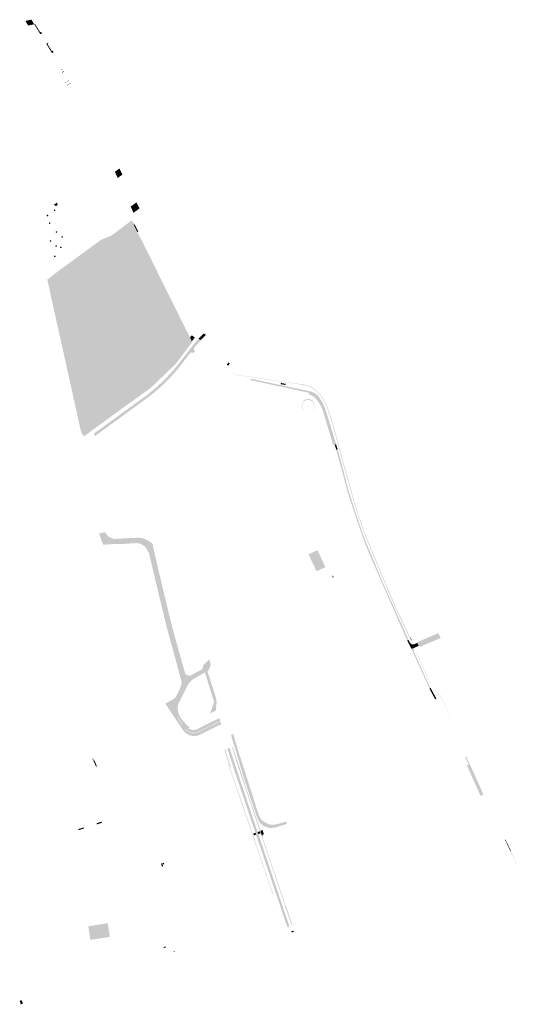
# Model space of a CAD drawing. Header units: inches. Extents: x 83218 to 84837, y 445814 to 447252.
# Tile 12 of 12: x 84160 to 84837, y 445907 to 447246. Entities that reach past the tile are written whole.
import ezdxf

# ---------------------------------------------------------------- set-up
doc = ezdxf.new("R2010")
doc.units = ezdxf.units.IN
doc.header["$MEASUREMENT"] = 0

msp = doc.modelspace()

# ---------------------------------------------------------------- hatches: boundary and pattern name
for points in [[(84167.5, 447244.3), (84175.7, 447246), (84179.5, 447239.8), (84171.3, 447238), (84167.5, 447244.3), (84167.5, 447244.3)], [(84180.1, 447239.9), (84187.6, 447227.8), (84187.8, 447227.6), (84187.9, 447227.3), (84189.6, 447228.4), (84189.7, 447228.1), (84187.5, 447226.7), (84179.5, 447239.8), (84180.1, 447239.9), (84180.1, 447239.9)], [(84181.1, 447239.4), (84187.6, 447228.9), (84187.8, 447228.6), (84188, 447228.4), (84189.1, 447229.1), (84189.3, 447228.9), (84187.6, 447227.8), (84180.1, 447239.9), (84180.8, 447240), (84181.1, 447239.4), (84181.1, 447239.4)], [(84189.9, 447227.9), (84187.7, 447226.5), (84187.5, 447226.7), (84189.7, 447228.1), (84189.9, 447227.9), (84189.9, 447227.9)], [(84188.9, 447229.4), (84187.8, 447228.6), (84187.6, 447228.9), (84188.2, 447229.3), (84188.8, 447229.6), (84188.9, 447229.4), (84188.9, 447229.4)], [(84189.4, 447228.6), (84187.8, 447227.6), (84187.6, 447227.8), (84189.3, 447228.9), (84189.4, 447228.6), (84189.4, 447228.6)], [(84190.1, 447227.6), (84187.8, 447226.2), (84187.7, 447226.5), (84189.9, 447227.9), (84190.1, 447227.6), (84190.1, 447227.6)], [(84189.1, 447229.1), (84188, 447228.4), (84187.8, 447228.6), (84188.9, 447229.4), (84189.1, 447229.1), (84189.1, 447229.1)], [(84189.6, 447228.4), (84187.9, 447227.3), (84187.8, 447227.6), (84189.4, 447228.6), (84189.6, 447228.4), (84189.6, 447228.4)], [(84198.5, 447213.9), (84196.8, 447212.9), (84203.4, 447202.1), (84203.6, 447201.8), (84203.8, 447201.6), (84205.4, 447202.7), (84205.6, 447202.4), (84203.4, 447201), (84195.9, 447213.1), (84198.2, 447214.5), (84198.5, 447213.9), (84198.5, 447213.9)], [(84197.6, 447212.7), (84203.5, 447203.2), (84203.6, 447202.9), (84203.8, 447202.7), (84204.9, 447203.4), (84205.1, 447203.2), (84203.4, 447202.1), (84196.8, 447212.9), (84198.5, 447213.9), (84198.8, 447213.4), (84198.2, 447213.1), (84197.6, 447212.7), (84197.6, 447212.7)], [(84205.3, 447202.9), (84203.6, 447201.8), (84203.4, 447202.1), (84205.1, 447203.2), (84205.3, 447202.9), (84205.3, 447202.9)], [(84205.7, 447202.1), (84203.6, 447200.7), (84203.4, 447201), (84205.6, 447202.4), (84205.7, 447202.1), (84205.7, 447202.1)], [(84204.8, 447203.7), (84203.6, 447202.9), (84203.5, 447203.2), (84204.1, 447203.6), (84204.6, 447203.9), (84204.8, 447203.7), (84204.8, 447203.7)], [(84204.9, 447203.4), (84203.8, 447202.7), (84203.6, 447202.9), (84204.8, 447203.7), (84204.9, 447203.4), (84204.9, 447203.4)], [(84205.4, 447202.7), (84203.8, 447201.6), (84203.6, 447201.8), (84205.3, 447202.9), (84205.4, 447202.7), (84205.4, 447202.7)], [(84205.9, 447201.9), (84203.7, 447200.5), (84203.6, 447200.7), (84205.7, 447202.1), (84205.9, 447201.9), (84205.9, 447201.9)], [(84217.3, 447178.7), (84217.8, 447177.9), (84217, 447177.4), (84216.5, 447178.2), (84217.3, 447178.7), (84217.3, 447178.7)], [(84218.3, 447175.2), (84218.8, 447174.4), (84218.1, 447173.9), (84217.5, 447174.7), (84218.3, 447175.2), (84218.3, 447175.2)], [(84218.7, 447176.2), (84219, 447175.8), (84218.5, 447175.5), (84218.3, 447176), (84218.7, 447176.2), (84218.7, 447176.2)], [(84219.7, 447176), (84220.1, 447175.2), (84219.4, 447174.7), (84218.9, 447175.5), (84219.7, 447176), (84219.7, 447176)], [(84222.2, 447160.2), (84221.8, 447160.8), (84222.5, 447161.4), (84222.9, 447160.7), (84222.2, 447160.2), (84222.2, 447160.2)], [(84224.1, 447161.3), (84223.6, 447162.2), (84224.3, 447162.6), (84224.8, 447161.8), (84224.1, 447161.3), (84224.1, 447161.3)], [(84225.5, 447163.3), (84226.3, 447163.6), (84226.7, 447162.9), (84226, 447162.5), (84225.5, 447163.3), (84225.5, 447163.3)], [(84225.3, 447157), (84224.6, 447156.5), (84224, 447157.3), (84224.8, 447157.8), (84225.3, 447157), (84225.3, 447157)], [(84227.1, 447158.1), (84226.3, 447157.7), (84225.9, 447158.5), (84226.6, 447158.9), (84227.1, 447158.1), (84227.1, 447158.1)], [(84228.8, 447159.1), (84228.1, 447158.6), (84227.6, 447159.5), (84228.3, 447159.9), (84228.8, 447159.1), (84228.8, 447159.1)], [(84295.4, 447043.6), (84299.5, 447035.4), (84293.1, 447030.7), (84292.5, 447031.8), (84292.5, 447031.9), (84289.3, 447039.1), (84295.4, 447043.6)], [(84210.5, 446997.3), (84211.4, 446994), (84209.3, 446992.5), (84208.3, 446993), (84207.3, 446993.4), (84206.3, 446993.9), (84206, 446994), (84210.5, 446997.3), (84210.5, 446997.3)], [(84207.6, 446985.7), (84207.5, 446985.6), (84207.4, 446985.6), (84207.3, 446985.6), (84207.2, 446985.6), (84207.1, 446985.6), (84207, 446985.6), (84206.9, 446985.6), (84206.8, 446985.7), (84206.7, 446985.7), (84206.7, 446985.7), (84206.6, 446985.8), (84206.5, 446985.9), (84206.4, 446985.9), (84206.4, 446986), (84206.3, 446986.1), (84206.3, 446986.1), (84206.2, 446986.2), (84206.2, 446986.3), (84206.2, 446986.4), (84206.2, 446986.5), (84206.1, 446986.6), (84206.1, 446986.7), (84206.1, 446986.8), (84206.2, 446986.8), (84206.2, 446986.9), (84206.2, 446987), (84206.2, 446987.1), (84206.3, 446987.2), (84206.3, 446987.3), (84206.4, 446987.3), (84206.4, 446987.4), (84206.5, 446987.5), (84206.6, 446987.5), (84206.7, 446987.6), (84206.7, 446987.6), (84206.8, 446987.6), (84206.9, 446987.7), (84207, 446987.7), (84207.1, 446987.7), (84207.2, 446987.7), (84207.3, 446987.7), (84207.4, 446987.7), (84207.5, 446987.7), (84207.5, 446987.7), (84207.6, 446987.6), (84207.7, 446987.6), (84207.8, 446987.5), (84207.9, 446987.5), (84207.9, 446987.4), (84208, 446987.3), (84208.1, 446987.3), (84208.1, 446987.2), (84208.1, 446987.1), (84208.2, 446987), (84208.2, 446986.9), (84208.2, 446986.8), (84208.2, 446986.8), (84208.2, 446986.7), (84208.2, 446986.6), (84208.2, 446986.5), (84208.2, 446986.4), (84208.2, 446986.3), (84208.1, 446986.2), (84208.1, 446986.1), (84208.1, 446986.1), (84208, 446986), (84207.9, 446985.9), (84207.9, 446985.9), (84207.8, 446985.8), (84207.7, 446985.7), (84207.6, 446985.7), (84207.6, 446985.7), (84207.6, 446985.7)], [(84318.6, 446997.5), (84322.7, 446989.3), (84314.6, 446983.3), (84310.7, 446991.7), (84318.6, 446997.5)], [(84198.5, 446979.9), (84198.5, 446979.8), (84198.6, 446979.7), (84198.6, 446979.6), (84198.6, 446979.5), (84198.5, 446979.4), (84198.5, 446979.3), (84198.5, 446979.2), (84198.5, 446979.1), (84198.4, 446979.1), (84198.4, 446979), (84198.3, 446978.9), (84198.3, 446978.8), (84198.2, 446978.8), (84198.1, 446978.7), (84198, 446978.7), (84198, 446978.6), (84197.9, 446978.6), (84197.8, 446978.6), (84197.7, 446978.5), (84197.6, 446978.5), (84197.5, 446978.5), (84197.4, 446978.5), (84197.3, 446978.5), (84197.2, 446978.6), (84197.1, 446978.6), (84197.1, 446978.6), (84197, 446978.7), (84196.9, 446978.7), (84196.8, 446978.8), (84196.8, 446978.8), (84196.7, 446978.9), (84196.6, 446979), (84196.6, 446979.1), (84196.6, 446979.2), (84196.5, 446979.2), (84196.5, 446979.3), (84196.5, 446979.4), (84196.5, 446979.5), (84196.5, 446979.6), (84196.5, 446979.7), (84196.5, 446979.8), (84196.5, 446979.9), (84196.5, 446980), (84196.6, 446980.1), (84196.6, 446980.1), (84196.7, 446980.2), (84196.7, 446980.3), (84196.8, 446980.4), (84196.9, 446980.4), (84196.9, 446980.5), (84197, 446980.5), (84197.1, 446980.6), (84197.2, 446980.6), (84197.3, 446980.6), (84197.4, 446980.6), (84197.4, 446980.6), (84197.5, 446980.6), (84197.6, 446980.6), (84197.7, 446980.6), (84197.8, 446980.6), (84197.9, 446980.6), (84198, 446980.5), (84198.1, 446980.5), (84198.1, 446980.4), (84198.2, 446980.4), (84198.3, 446980.3), (84198.3, 446980.3), (84198.4, 446980.2), (84198.4, 446980.1), (84198.5, 446980), (84198.5, 446979.9), (84198.5, 446979.9), (84198.5, 446979.9)], [(84366.8, 446862.9), (84385.7, 446825), (84391.4, 446813.8), (84394, 446808.4), (84394.5, 446807.3), (84373.1, 446779.2), (84366.2, 446772.2), (84339.7, 446746.8), (84338.9, 446746.2), (84338.2, 446745.5), (84337.4, 446744.9), (84336.6, 446744.2), (84335.7, 446743.6), (84334.9, 446743), (84328.1, 446738.1), (84314.1, 446727.9), (84302.1, 446719.3), (84264.5, 446691.9), (84259.7, 446688.4), (84247.1, 446679.1), (84246.9, 446679.4), (84246.7, 446679.7), (84246.5, 446680), (84246.1, 446680.4), (84245.8, 446680.8), (84245.5, 446681.3), (84245.1, 446682), (84244.6, 446682.7), (84244.2, 446683.4), (84243.7, 446684.6), (84243.2, 446685.8), (84242.8, 446687), (84232.9, 446731.9), (84218.3, 446797.7), (84206, 446852.9), (84198.3, 446888), (84197.3, 446892.5), (84202.1, 446896), (84204.9, 446898.6), (84270.4, 446946.5), (84284.4, 446952.3), (84288.3, 446955.1), (84302.5, 446965.8), (84305, 446967.6), (84311.9, 446972.8), (84312.5, 446972.2), (84315.7, 446968.4), (84315.9, 446967.8), (84314.7, 446967.2), (84316.2, 446964.2), (84319.9, 446957), (84332.7, 446931.8), (84366.8, 446862.9), (84366.8, 446862.9)], [(84199.5, 446968.9), (84199.4, 446969), (84199.4, 446969.1), (84199.4, 446969.2), (84199.4, 446969.3), (84199.4, 446969.4), (84199.5, 446969.4), (84199.5, 446969.5), (84199.5, 446969.6), (84199.6, 446969.7), (84199.6, 446969.8), (84199.7, 446969.8), (84199.7, 446969.9), (84199.8, 446970), (84199.9, 446970), (84199.9, 446970.1), (84200, 446970.1), (84200.1, 446970.2), (84200.2, 446970.2), (84200.3, 446970.2), (84200.4, 446970.2), (84200.5, 446970.2), (84200.5, 446970.2), (84200.6, 446970.2), (84200.7, 446970.2), (84200.8, 446970.2), (84200.9, 446970.1), (84201, 446970.1), (84201.1, 446970.1), (84201.1, 446970), (84201.2, 446970), (84201.3, 446969.9), (84201.3, 446969.8), (84201.4, 446969.7), (84201.4, 446969.7), (84201.5, 446969.6), (84201.5, 446969.5), (84201.5, 446969.4), (84201.5, 446969.3), (84201.5, 446969.2), (84201.5, 446969.1), (84201.5, 446969), (84201.5, 446969), (84201.5, 446968.9), (84201.5, 446968.8), (84201.4, 446968.7), (84201.4, 446968.6), (84201.3, 446968.5), (84201.3, 446968.5), (84201.2, 446968.4), (84201.1, 446968.3), (84201, 446968.3), (84201, 446968.2), (84200.9, 446968.2), (84200.8, 446968.2), (84200.7, 446968.1), (84200.6, 446968.1), (84200.5, 446968.1), (84200.4, 446968.1), (84200.3, 446968.1), (84200.3, 446968.1), (84200.2, 446968.2), (84200.1, 446968.2), (84200, 446968.2), (84199.9, 446968.3), (84199.9, 446968.3), (84199.8, 446968.4), (84199.7, 446968.4), (84199.7, 446968.5), (84199.6, 446968.6), (84199.6, 446968.7), (84199.5, 446968.7), (84199.5, 446968.8), (84199.5, 446968.9), (84199.5, 446968.9)], [(84315.9, 446967.8), (84321.1, 446957.6), (84319.9, 446957), (84316.2, 446964.2), (84314.7, 446967.2), (84315.9, 446967.8), (84315.9, 446967.8)], [(84201.9, 446943.9), (84201.8, 446943.9), (84201.7, 446943.8), (84201.6, 446943.8), (84201.5, 446943.8), (84201.4, 446943.8), (84201.3, 446943.9), (84201.2, 446943.9), (84201.1, 446943.9), (84201.1, 446944), (84201, 446944), (84200.9, 446944.1), (84200.8, 446944.1), (84200.8, 446944.2), (84200.7, 446944.3), (84200.7, 446944.3), (84200.6, 446944.4), (84200.6, 446944.5), (84200.5, 446944.6), (84200.5, 446944.7), (84200.5, 446944.8), (84200.5, 446944.9), (84200.5, 446944.9), (84200.5, 446945), (84200.5, 446945.1), (84200.5, 446945.2), (84200.6, 446945.3), (84200.6, 446945.4), (84200.7, 446945.5), (84200.7, 446945.5), (84200.8, 446945.6), (84200.8, 446945.7), (84200.9, 446945.7), (84201, 446945.8), (84201, 446945.8), (84201.1, 446945.9), (84201.2, 446945.9), (84201.3, 446945.9), (84201.4, 446945.9), (84201.5, 446946), (84201.6, 446946), (84201.7, 446946), (84201.7, 446945.9), (84201.8, 446945.9), (84201.9, 446945.9), (84202, 446945.9), (84202.1, 446945.8), (84202.2, 446945.8), (84202.2, 446945.7), (84202.3, 446945.6), (84202.4, 446945.6), (84202.4, 446945.5), (84202.5, 446945.4), (84202.5, 446945.3), (84202.6, 446945.3), (84202.6, 446945.2), (84202.6, 446945.1), (84202.6, 446945), (84202.6, 446944.9), (84202.6, 446944.8), (84202.6, 446944.7), (84202.6, 446944.6), (84202.6, 446944.5), (84202.5, 446944.5), (84202.5, 446944.4), (84202.4, 446944.3), (84202.4, 446944.2), (84202.3, 446944.2), (84202.3, 446944.1), (84202.2, 446944), (84202.1, 446944), (84202, 446943.9), (84201.9, 446943.9), (84201.9, 446943.9), (84201.9, 446943.9)], [(84210, 446956.1), (84209.9, 446956.1), (84209.8, 446956.1), (84209.7, 446956.1), (84209.6, 446956.1), (84209.6, 446956.1), (84209.5, 446956.1), (84209.4, 446956.2), (84209.3, 446956.2), (84209.2, 446956.2), (84209.2, 446956.3), (84209.1, 446956.4), (84209, 446956.4), (84209, 446956.5), (84208.9, 446956.6), (84208.9, 446956.6), (84208.8, 446956.7), (84208.8, 446956.8), (84208.8, 446956.9), (84208.7, 446957), (84208.7, 446957.1), (84208.7, 446957.2), (84208.7, 446957.3), (84208.7, 446957.3), (84208.8, 446957.4), (84208.8, 446957.5), (84208.8, 446957.6), (84208.9, 446957.7), (84208.9, 446957.8), (84209, 446957.8), (84209.1, 446957.9), (84209.1, 446958), (84209.2, 446958), (84209.3, 446958.1), (84209.4, 446958.1), (84209.4, 446958.1), (84209.5, 446958.2), (84209.6, 446958.2), (84209.7, 446958.2), (84209.8, 446958.2), (84209.9, 446958.2), (84210, 446958.2), (84210.1, 446958.2), (84210.2, 446958.1), (84210.2, 446958.1), (84210.3, 446958), (84210.4, 446958), (84210.5, 446957.9), (84210.5, 446957.9), (84210.6, 446957.8), (84210.7, 446957.7), (84210.7, 446957.7), (84210.7, 446957.6), (84210.8, 446957.5), (84210.8, 446957.4), (84210.8, 446957.3), (84210.8, 446957.2), (84210.8, 446957.1), (84210.8, 446957), (84210.8, 446956.9), (84210.8, 446956.8), (84210.8, 446956.8), (84210.7, 446956.7), (84210.7, 446956.6), (84210.6, 446956.5), (84210.6, 446956.4), (84210.5, 446956.4), (84210.4, 446956.3), (84210.4, 446956.3), (84210.3, 446956.2), (84210.2, 446956.2), (84210.1, 446956.1), (84210, 446956.1), (84210, 446956.1)], [(84218.6, 446950.6), (84218.6, 446950.5), (84218.6, 446950.4), (84218.6, 446950.3), (84218.6, 446950.2), (84218.6, 446950.1), (84218.6, 446950.1), (84218.6, 446950), (84218.5, 446949.9), (84218.5, 446949.8), (84218.5, 446949.7), (84218.4, 446949.7), (84218.3, 446949.6), (84218.3, 446949.5), (84218.2, 446949.5), (84218.1, 446949.4), (84218, 446949.4), (84218, 446949.3), (84217.9, 446949.3), (84217.8, 446949.3), (84217.7, 446949.3), (84217.6, 446949.3), (84217.5, 446949.3), (84217.4, 446949.3), (84217.3, 446949.3), (84217.2, 446949.3), (84217.2, 446949.4), (84217.1, 446949.4), (84217, 446949.4), (84216.9, 446949.5), (84216.9, 446949.6), (84216.8, 446949.6), (84216.7, 446949.7), (84216.7, 446949.8), (84216.6, 446949.8), (84216.6, 446949.9), (84216.6, 446950), (84216.6, 446950.1), (84216.5, 446950.2), (84216.5, 446950.3), (84216.5, 446950.4), (84216.5, 446950.5), (84216.6, 446950.6), (84216.6, 446950.6), (84216.6, 446950.7), (84216.7, 446950.8), (84216.7, 446950.9), (84216.8, 446951), (84216.8, 446951), (84216.9, 446951.1), (84217, 446951.2), (84217, 446951.2), (84217.1, 446951.3), (84217.2, 446951.3), (84217.3, 446951.3), (84217.4, 446951.4), (84217.5, 446951.4), (84217.6, 446951.4), (84217.7, 446951.4), (84217.7, 446951.4), (84217.8, 446951.3), (84217.9, 446951.3), (84218, 446951.3), (84218.1, 446951.2), (84218.2, 446951.2), (84218.3, 446951.1), (84218.3, 446951.1), (84218.4, 446951), (84218.4, 446950.9), (84218.5, 446950.9), (84218.5, 446950.8), (84218.6, 446950.7), (84218.6, 446950.6), (84218.6, 446950.6)], [(84209.7, 446937), (84209.6, 446937), (84209.5, 446937), (84209.4, 446937), (84209.3, 446937), (84209.2, 446937), (84209.1, 446937), (84209.1, 446937), (84209, 446937.1), (84208.9, 446937.1), (84208.8, 446937.2), (84208.7, 446937.2), (84208.7, 446937.3), (84208.6, 446937.3), (84208.5, 446937.4), (84208.5, 446937.5), (84208.4, 446937.6), (84208.4, 446937.7), (84208.4, 446937.7), (84208.4, 446937.8), (84208.3, 446937.9), (84208.3, 446938), (84208.3, 446938.1), (84208.3, 446938.2), (84208.4, 446938.3), (84208.4, 446938.4), (84208.4, 446938.5), (84208.5, 446938.6), (84208.5, 446938.6), (84208.6, 446938.7), (84208.6, 446938.8), (84208.7, 446938.8), (84208.8, 446938.9), (84208.8, 446938.9), (84208.9, 446939), (84209, 446939), (84209.1, 446939.1), (84209.2, 446939.1), (84209.3, 446939.1), (84209.4, 446939.1), (84209.5, 446939.1), (84209.6, 446939.1), (84209.6, 446939.1), (84209.7, 446939), (84209.8, 446939), (84209.9, 446939), (84210, 446938.9), (84210.1, 446938.9), (84210.1, 446938.8), (84210.2, 446938.7), (84210.2, 446938.7), (84210.3, 446938.6), (84210.3, 446938.5), (84210.4, 446938.4), (84210.4, 446938.3), (84210.4, 446938.2), (84210.4, 446938.2), (84210.4, 446938.1), (84210.4, 446938), (84210.4, 446937.9), (84210.4, 446937.8), (84210.4, 446937.7), (84210.3, 446937.6), (84210.3, 446937.5), (84210.3, 446937.5), (84210.2, 446937.4), (84210.1, 446937.3), (84210.1, 446937.3), (84210, 446937.2), (84209.9, 446937.2), (84209.9, 446937.1), (84209.8, 446937.1), (84209.7, 446937), (84209.7, 446937)], [(84216.7, 446936.7), (84216.8, 446936.6), (84216.8, 446936.5), (84216.8, 446936.4), (84216.8, 446936.3), (84216.7, 446936.2), (84216.7, 446936.1), (84216.7, 446936), (84216.7, 446935.9), (84216.6, 446935.9), (84216.6, 446935.8), (84216.5, 446935.7), (84216.5, 446935.6), (84216.4, 446935.6), (84216.3, 446935.5), (84216.2, 446935.5), (84216.2, 446935.4), (84216.1, 446935.4), (84216, 446935.4), (84215.9, 446935.4), (84215.8, 446935.3), (84215.7, 446935.3), (84215.6, 446935.3), (84215.5, 446935.4), (84215.4, 446935.4), (84215.3, 446935.4), (84215.3, 446935.4), (84215.2, 446935.5), (84215.1, 446935.5), (84215, 446935.6), (84215, 446935.7), (84214.9, 446935.7), (84214.8, 446935.8), (84214.8, 446935.9), (84214.7, 446936), (84214.7, 446936), (84214.7, 446936.1), (84214.7, 446936.2), (84214.7, 446936.3), (84214.7, 446936.4), (84214.7, 446936.5), (84214.7, 446936.6), (84214.7, 446936.7), (84214.7, 446936.8), (84214.8, 446936.9), (84214.8, 446936.9), (84214.9, 446937), (84214.9, 446937.1), (84215, 446937.2), (84215, 446937.2), (84215.1, 446937.3), (84215.2, 446937.3), (84215.3, 446937.4), (84215.4, 446937.4), (84215.5, 446937.4), (84215.6, 446937.4), (84215.6, 446937.4), (84215.7, 446937.4), (84215.8, 446937.4), (84215.9, 446937.4), (84216, 446937.4), (84216.1, 446937.4), (84216.2, 446937.3), (84216.3, 446937.3), (84216.3, 446937.2), (84216.4, 446937.2), (84216.5, 446937.1), (84216.5, 446937.1), (84216.6, 446937), (84216.6, 446936.9), (84216.7, 446936.8), (84216.7, 446936.7), (84216.7, 446936.7), (84216.7, 446936.7)], [(84207.2, 446925.1), (84207.3, 446925.1), (84207.4, 446925.2), (84207.5, 446925.2), (84207.6, 446925.2), (84207.7, 446925.2), (84207.7, 446925.2), (84207.8, 446925.1), (84207.9, 446925.1), (84208, 446925.1), (84208.1, 446925), (84208.2, 446925), (84208.2, 446924.9), (84208.3, 446924.8), (84208.4, 446924.8), (84208.4, 446924.7), (84208.5, 446924.6), (84208.5, 446924.5), (84208.5, 446924.4), (84208.6, 446924.3), (84208.6, 446924.3), (84208.6, 446924.2), (84208.6, 446924.1), (84208.6, 446924), (84208.6, 446923.9), (84208.5, 446923.8), (84208.5, 446923.7), (84208.5, 446923.6), (84208.4, 446923.5), (84208.4, 446923.5), (84208.3, 446923.4), (84208.2, 446923.3), (84208.1, 446923.3), (84208.1, 446923.2), (84208, 446923.2), (84207.9, 446923.1), (84207.8, 446923.1), (84207.7, 446923.1), (84207.6, 446923.1), (84207.5, 446923.1), (84207.4, 446923.1), (84207.4, 446923.1), (84207.3, 446923.1), (84207.2, 446923.1), (84207.1, 446923.1), (84207, 446923.2), (84206.9, 446923.2), (84206.9, 446923.3), (84206.8, 446923.3), (84206.7, 446923.4), (84206.7, 446923.5), (84206.6, 446923.6), (84206.6, 446923.6), (84206.5, 446923.7), (84206.5, 446923.8), (84206.5, 446923.9), (84206.5, 446924), (84206.5, 446924.1), (84206.5, 446924.2), (84206.5, 446924.3), (84206.5, 446924.4), (84206.5, 446924.4), (84206.5, 446924.5), (84206.6, 446924.6), (84206.6, 446924.7), (84206.7, 446924.8), (84206.7, 446924.8), (84206.8, 446924.9), (84206.9, 446925), (84206.9, 446925), (84207, 446925.1), (84207.1, 446925.1), (84207.2, 446925.1), (84207.2, 446925.1)], [(84260.9, 446683.1), (84275.3, 446693.5), (84302.8, 446713.5), (84315.2, 446722.5), (84328.6, 446732.2), (84329.2, 446732.7), (84332.2, 446734.9), (84335.1, 446737.2), (84338, 446739.5), (84340.6, 446741.6), (84343.2, 446743.8), (84345.8, 446746), (84348.3, 446748.3), (84350.8, 446750.6), (84353.2, 446752.9), (84355.1, 446754.8), (84357, 446756.6), (84358.9, 446758.5), (84369.2, 446769.6), (84375.5, 446777.3), (84389.2, 446795), (84396.3, 446804.3), (84397.5, 446805.8), (84398.8, 446807.3), (84400.1, 446808.8), (84401.1, 446809.8), (84402.1, 446810.9), (84403.1, 446812), (84406.1, 446810), (84398.8, 446801.8), (84398.4, 446801.4), (84398, 446800.9), (84397.7, 446800.3), (84397.4, 446799.7), (84397.1, 446799.1), (84396.9, 446798.4), (84396.9, 446798.2), (84396.9, 446797.9), (84396.9, 446797.7), (84396.9, 446797.4), (84397, 446797.2), (84397.1, 446797), (84397.1, 446796.8), (84397.3, 446796.5), (84397.4, 446796.3), (84397.5, 446796.2), (84397.7, 446796), (84397.9, 446795.8), (84398.1, 446795.7), (84398.3, 446795.5), (84395.7, 446792.4), (84395.5, 446792.5), (84395.3, 446792.7), (84395.1, 446792.8), (84394.9, 446793), (84394.7, 446793.1), (84394.5, 446793.1), (84394.2, 446793.2), (84394, 446793.2), (84393.8, 446793.3), (84393.5, 446793.3), (84393.3, 446793.2), (84393, 446793.2), (84392.8, 446793.1), (84392.6, 446793.1), (84392.4, 446793), (84392.2, 446792.8), (84392, 446792.7), (84391.8, 446792.6), (84391.7, 446792.4), (84391.5, 446792.2), (84391.4, 446792.1), (84390.6, 446791.1), (84383.8, 446782.4), (84378.2, 446775.1), (84374.8, 446770.8), (84371.3, 446766.7), (84368.9, 446764), (84366.4, 446761.3), (84364, 446758.7), (84362.3, 446757), (84360.7, 446755.3), (84359.1, 446753.6), (84357.7, 446752.3), (84351.8, 446746.7), (84350.9, 446745.9), (84350, 446745), (84349.1, 446744.2), (84348, 446743.3), (84347, 446742.5), (84346, 446741.6), (84344.2, 446740.1), (84340.6, 446737.1), (84340.1, 446736.7), (84339.6, 446736.3), (84339.1, 446735.9), (84338.5, 446735.4), (84338, 446735), (84337.5, 446734.6), (84335.1, 446732.8), (84330.1, 446729.2), (84319, 446721), (84316, 446718.8), (84302, 446708.6), (84287.7, 446698.2), (84277.6, 446690.9), (84273.7, 446688), (84261.7, 446679.3), (84260.9, 446683.1)], [(84391.4, 446813.8), (84393.8, 446816.7), (84397.9, 446813.6), (84396.3, 446811.5), (84394, 446808.4), (84391.4, 446813.8), (84391.4, 446813.8)], [(84410, 446819.1), (84413.1, 446817.2), (84406.1, 446810), (84403.1, 446812), (84410, 446819.1), (84410, 446819.1)], [(84445.6, 446778.3), (84443.4, 446775.2), (84441.4, 446776.6), (84443.6, 446779.7), (84445.6, 446778.3), (84445.6, 446778.3)], [(84450.5, 446763.7), (84523, 446752.9), (84546.3, 446749.6), (84546.8, 446749.5), (84547.3, 446749.4), (84547.7, 446749.3), (84548.2, 446749.2), (84548.7, 446749.2), (84549.2, 446749.1), (84549.7, 446749), (84550.1, 446748.8), (84550.6, 446748.7), (84551.1, 446748.6), (84551.6, 446748.5), (84552, 446748.3), (84552.3, 446748.2), (84552.6, 446748.2), (84552.9, 446748.1), (84553.2, 446747.9), (84553.5, 446747.8), (84553.8, 446747.7), (84554, 446747.6), (84554.3, 446747.5), (84554.6, 446747.3), (84554.9, 446747.2), (84555.1, 446747), (84555.4, 446746.9), (84555.9, 446746.6), (84556.4, 446746.3), (84556.9, 446746), (84557.4, 446745.7), (84557.9, 446745.4), (84558.4, 446745.1), (84558.9, 446744.8), (84559.4, 446744.4), (84559.9, 446744.1), (84560.4, 446743.8), (84560.9, 446743.5), (84561.4, 446743.2), (84561.6, 446743), (84561.8, 446742.9), (84561.9, 446742.8), (84562.1, 446742.7), (84562.3, 446742.5), (84562.5, 446742.4), (84562.6, 446742.3), (84562.8, 446742.2), (84562.9, 446742), (84563.1, 446741.9), (84563.3, 446741.7), (84563.4, 446741.6), (84563.7, 446741.3), (84564, 446741), (84564.3, 446740.7), (84564.6, 446740.4), (84564.9, 446740.1), (84565.2, 446739.9), (84565.5, 446739.6), (84565.8, 446739.3), (84566, 446739), (84566.3, 446738.7), (84566.6, 446738.4), (84566.9, 446738), (84567.1, 446737.8), (84567.4, 446737.5), (84567.6, 446737.2), (84567.9, 446736.9), (84568.2, 446736.6), (84568.4, 446736.3), (84568.6, 446736), (84568.9, 446735.7), (84569.1, 446735.3), (84569.4, 446735), (84569.6, 446734.7), (84569.8, 446734.4), (84573.4, 446729.3), (84575.1, 446726.4), (84577.3, 446721.7), (84579, 446717.4), (84582.2, 446708), (84586.4, 446694.2), (84590.2, 446680.5), (84601.4, 446638.8), (84613.8, 446594.8), (84616.6, 446585.1), (84618.1, 446580.4), (84622.9, 446565.7), (84627.7, 446551.8), (84632.4, 446539.6), (84635.9, 446531), (84657.7, 446478.7), (84662.6, 446467), (84672.7, 446444.2), (84673.7, 446442.1), (84684.9, 446417.7), (84690.7, 446405.7), (84693, 446400.9), (84691.9, 446401.3), (84690.9, 446403.5), (84685, 446415.6), (84681.4, 446423.2), (84671.9, 446443.9), (84661.9, 446466.6), (84646.2, 446504.1), (84644.5, 446508.2), (84631.7, 446539.3), (84627.1, 446551.3), (84622.2, 446565.6), (84617.4, 446580.2), (84615.9, 446584.9), (84613.1, 446594.6), (84611.4, 446600.6), (84600.6, 446638.6), (84594.3, 446662.4), (84589.5, 446680.3), (84585.6, 446694), (84581.5, 446707.8), (84578.3, 446717.1), (84577, 446720.4), (84576.6, 446721.5), (84574.5, 446726), (84572.8, 446728.9), (84569.2, 446733.9), (84569, 446734.3), (84568.8, 446734.6), (84568.5, 446734.9), (84568.3, 446735.2), (84568, 446735.5), (84567.8, 446735.8), (84567.5, 446736.1), (84567.3, 446736.4), (84567, 446736.7), (84566.8, 446737), (84566.5, 446737.3), (84566.3, 446737.6), (84566, 446737.9), (84565.7, 446738.2), (84565.5, 446738.4), (84565.2, 446738.7), (84564.9, 446739), (84564.6, 446739.3), (84564.4, 446739.6), (84564.1, 446739.9), (84563.8, 446740.2), (84563.5, 446740.4), (84563.2, 446740.7), (84562.9, 446741), (84562.8, 446741.1), (84562.6, 446741.3), (84562.5, 446741.4), (84562.3, 446741.5), (84562.2, 446741.7), (84562, 446741.8), (84561.8, 446741.9), (84561.7, 446742.1), (84561.5, 446742.2), (84561.3, 446742.3), (84561.2, 446742.4), (84561, 446742.5), (84560.5, 446742.8), (84560, 446743.2), (84559.5, 446743.5), (84559.1, 446743.8), (84558.6, 446744.1), (84558.1, 446744.4), (84557.6, 446744.7), (84557.1, 446745), (84556.6, 446745.3), (84556.1, 446745.6), (84555.6, 446745.9), (84555.1, 446746.2), (84554.8, 446746.3), (84554.6, 446746.5), (84554.3, 446746.6), (84554, 446746.8), (84553.8, 446746.9), (84553.5, 446747), (84553.2, 446747.1), (84552.9, 446747.2), (84552.6, 446747.3), (84552.4, 446747.4), (84552.1, 446747.5), (84551.8, 446747.6), (84551.3, 446747.7), (84550.9, 446747.9), (84550.4, 446748), (84549.9, 446748.1), (84549.5, 446748.2), (84549, 446748.3), (84548.5, 446748.4), (84548.1, 446748.5), (84547.6, 446748.6), (84547.1, 446748.7), (84546.7, 446748.7), (84546.2, 446748.8), (84543.1, 446749.2), (84543.1, 446749.5), (84500, 446755.9), (84473.9, 446759.8), (84455.1, 446762.7), (84451.4, 446763.2), (84450.5, 446763.4), (84450.5, 446763.7), (84450.5, 446763.7)], [(84488.4, 446754.5), (84553, 446740.8), (84554.7, 446740.5), (84556.3, 446740), (84558, 446739.5), (84559.5, 446738.7), (84561, 446737.9), (84562.5, 446736.9), (84563.8, 446735.8), (84565, 446734.6), (84566.2, 446733.4), (84567.2, 446732), (84568.9, 446729.6), (84570.4, 446727.2), (84571.8, 446724.7), (84572.7, 446722.9), (84573.6, 446721.1), (84574.4, 446719.2), (84572.6, 446718.3), (84565.9, 446730.2), (84559.2, 446735.6), (84551.4, 446738.8), (84529.1, 446743.7), (84478.6, 446754.6), (84473.7, 446755.7), (84473.8, 446757.4), (84475.7, 446757.4), (84488.4, 446754.5)], [(84514.7, 446750.1), (84515.1, 446752.1), (84517.1, 446751.7), (84516.6, 446749.7), (84514.7, 446750.1), (84514.7, 446750.1)], [(84517, 446749.6), (84517.5, 446751.6), (84519.4, 446751.2), (84519, 446749.2), (84517, 446749.6), (84517, 446749.6)], [(84519.3, 446749.2), (84519.7, 446751), (84521.6, 446750.6), (84521.2, 446748.8), (84519.3, 446749.2), (84519.3, 446749.2)], [(84559.2, 446735.6), (84565.9, 446730.2), (84572.6, 446718.3), (84570.9, 446717.4), (84570.6, 446717.9), (84570.4, 446718.3), (84570.2, 446718.8), (84570, 446719.3), (84569.7, 446719.8), (84569.5, 446720.3), (84568.3, 446722.5), (84567, 446724.6), (84565.5, 446726.7), (84564.2, 446728.4), (84562.8, 446730), (84561.4, 446731.5), (84560.9, 446732), (84560.4, 446732.4), (84560, 446732.8), (84559.5, 446733.2), (84559, 446733.6), (84558.5, 446733.9), (84557.9, 446734.2), (84557.4, 446734.5), (84556.8, 446734.8), (84556.4, 446735), (84555.9, 446735.2), (84555.5, 446735.3), (84555.3, 446735.4), (84555, 446735.5), (84554.8, 446735.6), (84554.4, 446735.7), (84554.1, 446735.8), (84553.7, 446735.9), (84553.1, 446736), (84553.5, 446737.9), (84559.2, 446735.6)], [(84558.6, 446726.3), (84559.1, 446725.6), (84559.5, 446724.8), (84559.9, 446723.9), (84560.2, 446723.1), (84560.4, 446722.2), (84560.5, 446721.3), (84560.5, 446720.5), (84560.4, 446719.8), (84560.3, 446719.1), (84560.1, 446718.4), (84559.9, 446717.7), (84559.6, 446717), (84559.2, 446716.3), (84558.8, 446715.7), (84558.4, 446716), (84558.9, 446716.7), (84559.3, 446717.5), (84559.6, 446718.3), (84559.8, 446719.1), (84559.9, 446719.9), (84560, 446720.8), (84560, 446721.5), (84559.9, 446722.2), (84559.7, 446722.9), (84559.5, 446723.5), (84559.3, 446724.2), (84558.9, 446724.8), (84558.6, 446725.4), (84558.1, 446726), (84557.7, 446726.5), (84557.2, 446726.9), (84556.7, 446727.3), (84556.2, 446727.7), (84555.6, 446728), (84555, 446728.3), (84554.4, 446728.5), (84553.8, 446728.6), (84553.1, 446728.8), (84552.4, 446728.8), (84551.8, 446728.8), (84551.1, 446728.8), (84550.4, 446728.7), (84549.8, 446728.5), (84549.1, 446728.3), (84548.3, 446727.9), (84547.7, 446727.5), (84547, 446727.1), (84546.4, 446726.6), (84545.8, 446726), (84545.4, 446725.4), (84545, 446724.7), (84544.6, 446724), (84544.3, 446723.2), (84544.1, 446722.5), (84544, 446721.7), (84544, 446720.9), (84544, 446720.1), (84544.1, 446719.4), (84544.3, 446718.6), (84544.5, 446717.9), (84544.8, 446717.2), (84545.2, 446716.5), (84545.6, 446715.9), (84546.1, 446715.3), (84546.6, 446714.8), (84546.4, 446714.5), (84545.8, 446715.1), (84545.3, 446715.7), (84544.8, 446716.3), (84544.4, 446717), (84544.1, 446717.8), (84543.8, 446718.5), (84543.7, 446719.3), (84543.5, 446720.1), (84543.5, 446720.9), (84543.6, 446721.8), (84543.7, 446722.6), (84543.9, 446723.4), (84544.2, 446724.2), (84544.5, 446724.9), (84545, 446725.6), (84545.5, 446726.3), (84545.1, 446726.7), (84545.3, 446726.9), (84545.5, 446727.1), (84545.7, 446727.3), (84545.8, 446727.4), (84546, 446727.6), (84546.2, 446727.8), (84546.8, 446728.3), (84547.5, 446728.7), (84548.2, 446729), (84548.9, 446729.3), (84549.7, 446729.6), (84550.4, 446729.7), (84551.2, 446729.8), (84552, 446729.9), (84552.8, 446729.8), (84553.5, 446729.7), (84554.3, 446729.6), (84555.1, 446729.3), (84555.8, 446729), (84556.5, 446728.7), (84557.1, 446728.3), (84557.8, 446727.8), (84558, 446727.6), (84558.2, 446727.4), (84558.3, 446727.2), (84558.5, 446727), (84558.7, 446726.8), (84558.9, 446726.6), (84558.6, 446726.3), (84558.6, 446726.3)], [(84585.2, 446684.7), (84590.2, 446668.2), (84586.3, 446667.2), (84572.3, 446713.5), (84571.9, 446714.6), (84571.5, 446715.7), (84571.1, 446716.8), (84571, 446717), (84570.9, 446717.2), (84570.9, 446717.4), (84574.4, 446719.2), (84574.6, 446718.6), (84574.8, 446718), (84575, 446717.4), (84575.2, 446716.8), (84575.4, 446716.2), (84575.6, 446715.6), (84580.2, 446701.2), (84585.2, 446684.7)], [(84590.2, 446668.2), (84592.2, 446661.7), (84590.3, 446661), (84588.2, 446667.7), (84590.2, 446668.2)], [(84592.2, 446661.7), (84593.3, 446657.9), (84594.8, 446652.6), (84607.3, 446604.7), (84608.5, 446600.7), (84608.8, 446599.8), (84607.1, 446599.1), (84590.3, 446661), (84592.2, 446661.7)], [(84618.8, 446569.4), (84621.2, 446562.4), (84619.6, 446561.8), (84607.1, 446599.1), (84608.8, 446599.8), (84618.8, 446569.4)], [(84634.9, 446525.4), (84642.4, 446507.5), (84640.6, 446506.9), (84629.5, 446533.4), (84619.6, 446561.8), (84621.2, 446562.4), (84625.3, 446549.8), (84626.7, 446546), (84628.2, 446542.1), (84629.6, 446538.3), (84631.4, 446534), (84633.1, 446529.7), (84634.9, 446525.4)], [(84373.4, 446369.7), (84369.9, 446382.5), (84360.4, 446417.1), (84348.4, 446466.3), (84339.4, 446504.3), (84335.9, 446519.2), (84334.2, 446523.1), (84333.2, 446524.8), (84332.1, 446526.5), (84330.8, 446528.1), (84329.6, 446529.3), (84328.4, 446530.4), (84327, 446531.4), (84325.7, 446532.1), (84324.4, 446532.7), (84323, 446533.2), (84321.6, 446533.6), (84320.2, 446533.8), (84318.8, 446533.9), (84317.4, 446533.9), (84316, 446533.8), (84299.4, 446532.8), (84285.5, 446532.5), (84273.3, 446531.7), (84267.7, 446546.9), (84275.9, 446548.8), (84279.7, 446543.5), (84281, 446542.6), (84282.4, 446541.8), (84283.8, 446541.1), (84285.3, 446540.5), (84286.9, 446540), (84288.5, 446539.6), (84311, 446540.8), (84321.1, 446541.2), (84326.9, 446540.7), (84333.5, 446537.9), (84340.2, 446533.5), (84349, 446495.2), (84364.8, 446429.3), (84368.4, 446415.4), (84380.3, 446372.6), (84373.4, 446369.7)], [(84563.4, 446495.6), (84552.7, 446518.7), (84564.9, 446524.3), (84575.5, 446501.2), (84563.4, 446495.6), (84563.4, 446495.6)], [(84642.4, 446507.5), (84650.9, 446487), (84653.7, 446480.3), (84672, 446439.8), (84688.6, 446402.4), (84686.8, 446401.7), (84640.6, 446506.9), (84642.4, 446507.5)], [(84585.8, 446489.7), (84586.8, 446487.3), (84585.9, 446486.9), (84584.9, 446489.3), (84585.8, 446489.7), (84585.8, 446489.7)], [(84729, 446411.4), (84729.4, 446410.6), (84729.2, 446410.5), (84719.2, 446406.2), (84712.1, 446403.2), (84702.2, 446398.9), (84701.2, 446398.5), (84701.1, 446399.4), (84701.8, 446399.7), (84711.8, 446404), (84718.8, 446407), (84728.8, 446411.4), (84729, 446411.4), (84729, 446411.4)], [(84729.4, 446410.6), (84731.6, 446406.6), (84731, 446406.4), (84721, 446402.1), (84713.9, 446399.1), (84703.9, 446394.8), (84702.9, 446394.3), (84702.5, 446395), (84702.2, 446395.7), (84701.9, 446396.3), (84701.6, 446397.1), (84701.4, 446397.8), (84701.2, 446398.5), (84702.2, 446398.9), (84712.1, 446403.2), (84719.2, 446406.2), (84729.2, 446410.5), (84729.4, 446410.6), (84729.4, 446410.6)], [(84701.6, 446396.1), (84702.5, 446394.1), (84697.9, 446392.2), (84697.6, 446392), (84697.3, 446391.8), (84692.6, 446390.2), (84686.8, 446401.7), (84688.6, 446402.4), (84689.2, 446401.1), (84689.5, 446400.4), (84689.9, 446399.8), (84690.3, 446399.1), (84690.6, 446398.6), (84691, 446398.2), (84691.3, 446397.7), (84691.6, 446397.4), (84691.9, 446397.1), (84692.2, 446396.9), (84692.5, 446396.7), (84692.8, 446396.5), (84693.2, 446396.3), (84693.6, 446396.2), (84693.9, 446396.1), (84694.3, 446396.1), (84694.7, 446396.1), (84695.1, 446396.1), (84695.5, 446396.1), (84695.9, 446396.2), (84696.3, 446396.4), (84700.8, 446398.3), (84701.6, 446396.1)], [(84690.7, 446405.7), (84691.1, 446405.8), (84693.4, 446400.9), (84693.4, 446400.8), (84693, 446400.9), (84690.7, 446405.7), (84690.7, 446405.7)], [(84731.6, 446406.6), (84732.5, 446404.9), (84731.8, 446404.6), (84721.8, 446400.3), (84714.7, 446397.3), (84704.7, 446393), (84704, 446392.7), (84702.9, 446394.3), (84703.9, 446394.8), (84713.9, 446399.1), (84721, 446402.1), (84731, 446406.4), (84731.6, 446406.6), (84731.6, 446406.6)], [(84695.7, 446389.7), (84695.6, 446389.3), (84695.5, 446389), (84695.5, 446388.6), (84695.5, 446388.3), (84695.5, 446387.9), (84695.6, 446387.6), (84695.7, 446387.2), (84695.8, 446386.9), (84697.4, 446383.2), (84714.1, 446346.2), (84714.6, 446344.9), (84715.2, 446343.6), (84715.8, 446342.3), (84716.6, 446340.9), (84717.3, 446339.5), (84718, 446338.1), (84718.6, 446337), (84717.1, 446336), (84692.6, 446390.2), (84697.3, 446391.8), (84697, 446391.6), (84696.8, 446391.4), (84696.5, 446391.1), (84696.3, 446390.9), (84696.1, 446390.6), (84695.9, 446390.3), (84695.8, 446390), (84695.7, 446389.7)], [(84712.4, 446356.6), (84720.5, 446338.2), (84720.5, 446338.2), (84720.5, 446338.2), (84720, 446339.1), (84717.9, 446343.6), (84706.5, 446368.5), (84705.3, 446371), (84704, 446374.1), (84699.2, 446384.8), (84699.4, 446385.4), (84705.8, 446371.1), (84712.4, 446356.6), (84712.4, 446356.6)], [(84394.4, 446348.1), (84388.9, 446342), (84383.4, 446331), (84375.9, 446315.7), (84375.4, 446314.4), (84375, 446312.9), (84374.8, 446311.5), (84374.7, 446310.2), (84374.7, 446308.9), (84374.8, 446307.6), (84375, 446306.3), (84375.2, 446305), (84375.5, 446303.6), (84375.9, 446302.3), (84376.3, 446301.2), (84376.7, 446300.1), (84377.2, 446299), (84378.1, 446297.6), (84379.1, 446296.2), (84380, 446294.9), (84381.7, 446292.7), (84383.4, 446290.6), (84385.2, 446288.5), (84387.2, 446286.5), (84383.4, 446284.6), (84380.9, 446287.6), (84374.8, 446297), (84366.9, 446320.6), (84367.8, 446321.1), (84370.6, 446323), (84371.9, 446324.5), (84375.3, 446330.8), (84377.7, 446335.9), (84379.3, 446340.8), (84380, 446342.9), (84380, 446345.1), (84376.8, 446356.9), (84373.4, 446369.7), (84380.3, 446372.6), (84384.7, 446357), (84386.5, 446355.2), (84389.5, 446353.6), (84391, 446353.4), (84392.2, 446353.6), (84399.9, 446358.1), (84407.8, 446362.1), (84408.7, 446365.4), (84410.2, 446368.5), (84412.4, 446371), (84415.4, 446373.8), (84417.8, 446375.4), (84419.2, 446369.8), (84419.6, 446368.2), (84419.6, 446367.9), (84416.2, 446360.1), (84415.1, 446359.6), (84411.7, 446358), (84394.4, 446348.1)], [(84418.7, 446302.1), (84420, 446305.8), (84424.2, 446317.7), (84411.7, 446358), (84415.1, 446359.6), (84426.2, 446325.3), (84427.7, 446318), (84426.8, 446309.2), (84426.5, 446306.2), (84418.7, 446302.1)], [(84718.6, 446337), (84726.6, 446322.4), (84724.9, 446321.5), (84717.1, 446336), (84718.6, 446337)], [(84720.5, 446338.1), (84732.1, 446327), (84750, 446287.5), (84771.5, 446239.4), (84771.5, 446239.3), (84769.6, 446243.6), (84750, 446287.5), (84737.1, 446315.2), (84731.7, 446326.7), (84720.5, 446338.1), (84720.5, 446338.1)], [(84366.9, 446320.6), (84374.8, 446297), (84374.3, 446296.6), (84380.5, 446287.3), (84380.9, 446287.6), (84383.4, 446284.6), (84379.7, 446282.7), (84378.6, 446284.4), (84369.4, 446298.2), (84357.8, 446315.5), (84366.9, 446320.6)], [(84429.1, 446290.4), (84402.1, 446277.1), (84401.2, 446276.7), (84400.3, 446276.3), (84399.3, 446276.1), (84398.1, 446276), (84396.9, 446275.9), (84395.8, 446276), (84394.5, 446276.1), (84393.2, 446276.3), (84391.9, 446276.7), (84390.7, 446277.2), (84389.6, 446277.7), (84388.5, 446278.3), (84387.5, 446279.1), (84386.5, 446279.9), (84385.6, 446280.8), (84385.1, 446280.4), (84386, 446279.6), (84386.8, 446278.9), (84387.7, 446278.2), (84388.9, 446277.4), (84390.1, 446276.8), (84391.4, 446276.2), (84392.6, 446275.8), (84393.8, 446275.6), (84395, 446275.4), (84396.3, 446275.3), (84397.5, 446275.4), (84398.8, 446275.5), (84400, 446275.8), (84401.2, 446276.1), (84402.4, 446276.6), (84428.6, 446289.5), (84429.3, 446289.8), (84429.9, 446290.1), (84430.6, 446290.3), (84431.4, 446290.6), (84432.2, 446290.8), (84432.8, 446290.9), (84433.8, 446286.6), (84433.3, 446286.6), (84432.2, 446286.5), (84431.2, 446286.2), (84430.2, 446285.9), (84429.3, 446285.5), (84406, 446273.9), (84402.3, 446272.1), (84402.2, 446272.4), (84401, 446272), (84399.7, 446271.7), (84398.4, 446271.5), (84397.1, 446271.5), (84395.8, 446271.5), (84394.5, 446271.6), (84393.4, 446271.8), (84392.3, 446272.1), (84391.2, 446272.4), (84390, 446272.9), (84388.9, 446273.4), (84387.9, 446274), (84386.9, 446274.6), (84385.9, 446275.3), (84385, 446276), (84384, 446276.9), (84383.1, 446277.9), (84382.3, 446279), (84382.1, 446279), (84379.9, 446282.4), (84379.7, 446282.7), (84387.2, 446286.5), (84387.8, 446285.9), (84388.4, 446285.4), (84389.1, 446284.8), (84389.7, 446284.3), (84390.4, 446283.8), (84391.1, 446283.4), (84388.9, 446282.3), (84389.8, 446281.7), (84390.7, 446281.1), (84391.7, 446280.7), (84392.8, 446280.3), (84393.8, 446280.1), (84394.9, 446279.9), (84396, 446279.8), (84397.1, 446279.8), (84398.1, 446279.9), (84399.1, 446280.1), (84400.1, 446280.3), (84401, 446280.7), (84401.9, 446281.1), (84402.8, 446281.6), (84403.7, 446282), (84403.6, 446282.2), (84426.1, 446293.3), (84427.2, 446293.8), (84428.2, 446294.3), (84429.3, 446294.7), (84430.1, 446295), (84430.8, 446295.3), (84431.6, 446295.6), (84431.7, 446295.4), (84432.6, 446291.5), (84432.3, 446291.4), (84431.2, 446291.1), (84430.1, 446290.8), (84429.1, 446290.4)], [(84460.1, 446242), (84484.5, 446165.4), (84486.6, 446160.4), (84489.2, 446157), (84493.8, 446153.9), (84498.8, 446151.5), (84503.5, 446150.7), (84508, 446151.2), (84522.2, 446155.1), (84523.1, 446151.8), (84508.7, 446147.5), (84507.1, 446147.1), (84505.5, 446146.8), (84503.8, 446146.6), (84502.2, 446146.5), (84500.5, 446146.5), (84498.9, 446146.7), (84497.3, 446147), (84495.8, 446147.4), (84494.2, 446148), (84492.7, 446148.7), (84491.2, 446149.6), (84489.7, 446150.6), (84488.4, 446151.7), (84487.2, 446152.9), (84486, 446154.2), (84485.1, 446155.5), (84484.3, 446156.9), (84483.6, 446158.4), (84483.1, 446159.9), (84481.7, 446163.5), (84476.9, 446177.7), (84464.3, 446215.7), (84454.9, 446247.3), (84451.7, 446257.9), (84448.5, 446268.4), (84448.1, 446270), (84447.5, 446271.6), (84447, 446273.2), (84450.2, 446274), (84459.8, 446241.9), (84460.1, 446242)], [(84439.1, 446253.2), (84446.9, 446229.4), (84446.5, 446229.3), (84446, 446229.1), (84438.1, 446252.8), (84438, 446252.9), (84439.1, 446253.2), (84439.1, 446253.2)], [(84444.7, 446255.1), (84445.3, 446255.3), (84453.1, 446231.4), (84465.5, 446193.9), (84483.4, 446140.8), (84484.3, 446138.2), (84486, 446133.2), (84500.8, 446089.6), (84520.3, 446030.8), (84525.4, 446016.5), (84526.5, 446012), (84525.6, 446011.7), (84525.2, 446011.5), (84524.3, 446011.2), (84522.7, 446014.6), (84481.3, 446137.2), (84480.4, 446139.8), (84461.6, 446195.6), (84450, 446230.4), (84442.2, 446254.2), (84442.2, 446254.2), (84443.3, 446254.6), (84443.8, 446254.8), (84444.2, 446254.9), (84444.7, 446255.1), (84444.7, 446255.1)], [(84489.6, 446135.1), (84521.5, 446040.4), (84522, 446040.6), (84531, 446013.6), (84530.8, 446013.6), (84530.7, 446013.5), (84530.2, 446013.3), (84528.7, 446016.8), (84515, 446057), (84501, 446099), (84487.4, 446139.2), (84486.5, 446141.8), (84477.6, 446168.3), (84456.1, 446232.3), (84448.4, 446256.3), (84449.3, 446256.6), (84455.3, 446239), (84462.3, 446218), (84469.8, 446194.6), (84477.1, 446173.2), (84487.2, 446142.9), (84487.4, 446142.2), (84488, 446140.5), (84487.8, 446140.4), (84488.9, 446137.3), (84489.6, 446135.1), (84489.6, 446135.1)], [(84261.8, 446237.7), (84262.5, 446235.9), (84262.7, 446235.4), (84264.1, 446231.7), (84266, 446232.4), (84265.6, 446232.1), (84264.9, 446231.7), (84264.8, 446231.7), (84264.6, 446231.6), (84264.5, 446231.5), (84264.4, 446231.3), (84264.3, 446231.2), (84264.2, 446231.1), (84264.1, 446230.9), (84264, 446230.8), (84263.9, 446230.6), (84263.9, 446230.5), (84263.8, 446230.3), (84263.8, 446230.2), (84263.8, 446230), (84263.8, 446229.8), (84263.8, 446229.7), (84263.9, 446229.5), (84263.9, 446229.3), (84264.5, 446227.5), (84263.3, 446230.4), (84261.7, 446234.1), (84258, 446242.8), (84258.1, 446242.5), (84258.3, 446242.2), (84258.5, 446241.9), (84258.8, 446241.7), (84259, 446241.4), (84259.3, 446241.2), (84260, 446239.6), (84261.8, 446237.7), (84261.8, 446237.7)], [(84772.2, 446232.8), (84787.4, 446199), (84790.6, 446191.8), (84789.3, 446191.2), (84786.1, 446198.4), (84770.6, 446232.7), (84770.6, 446232.7), (84770.1, 446233.8), (84766, 446242.6), (84766, 446242.7), (84766, 446242.8), (84765.9, 446242.8), (84765.8, 446242.9), (84765.7, 446243), (84765.6, 446243), (84765.5, 446243), (84765.4, 446243), (84767.3, 446243.6), (84771.5, 446234.3), (84772.2, 446232.8)], [(84443.5, 446235.2), (84444, 446233.8), (84443.6, 446233.6), (84448.5, 446219.7), (84462.3, 446180.5), (84487.4, 446106.4), (84499.3, 446071.6), (84504.9, 446055.7), (84504.4, 446055.5), (84486.1, 446108.3), (84472.4, 446148.6), (84453.5, 446203.7), (84442.6, 446234.9), (84443.5, 446235.2), (84443.5, 446235.2)], [(84770.6, 446232.7), (84770.6, 446232.7), (84786.1, 446198.4), (84789.3, 446191.2), (84786.7, 446190.1), (84767.5, 446232.6), (84767.7, 446232.6), (84768.2, 446232.5), (84768.7, 446232.3), (84769.1, 446232.2), (84769.6, 446232.1), (84770, 446231.9), (84770.3, 446232), (84770.3, 446232), (84770.4, 446232.1), (84770.4, 446232.1), (84770.4, 446232.1), (84770.4, 446232.1), (84770.5, 446232.2), (84770.5, 446232.2), (84770.5, 446232.2), (84770.5, 446232.3), (84770.5, 446232.3), (84770.6, 446232.3), (84770.6, 446232.3), (84770.6, 446232.4), (84770.6, 446232.4), (84770.6, 446232.4), (84770.6, 446232.5), (84770.6, 446232.5), (84770.6, 446232.5), (84770.6, 446232.6), (84770.6, 446232.6), (84770.6, 446232.6), (84770.6, 446232.7), (84770.6, 446232.7)], [(84247.1, 446145.7), (84239.9, 446143.5), (84239.5, 446144.9), (84246.6, 446147.1), (84247.1, 446145.7), (84247.1, 446145.7)], [(84271.8, 446153.6), (84264.7, 446151.3), (84264.2, 446152.7), (84271.3, 446155), (84271.8, 446153.6), (84271.8, 446153.6)], [(84490, 446143.6), (84491.8, 446138.3), (84491.4, 446138.1), (84490.4, 446141.2), (84489.8, 446143), (84487.4, 446142.2), (84487.2, 446142.9), (84487.5, 446143), (84487.5, 446142.8), (84490, 446143.6), (84490, 446143.6)], [(84488, 446140.5), (84487.4, 446142.2), (84489.8, 446143), (84490.4, 446141.2), (84488, 446140.5), (84488, 446140.5)], [(84480.4, 446139.8), (84481.3, 446137.2), (84478.3, 446136.2), (84478, 446137.1), (84477.5, 446138.8), (84480.4, 446139.8), (84480.4, 446139.8)], [(84486.5, 446141.8), (84487.4, 446139.2), (84484.3, 446138.2), (84483.4, 446140.8), (84486.5, 446141.8), (84486.5, 446141.8)], [(84490.4, 446141.2), (84491.4, 446138.1), (84488.9, 446137.3), (84487.8, 446140.4), (84488, 446140.5), (84490.4, 446141.2), (84490.4, 446141.2)], [(84491.9, 446137.9), (84489.5, 446137), (84490.1, 446135.3), (84489.6, 446135.1), (84488.9, 446137.3), (84491.4, 446138.1), (84491.8, 446138.3), (84491.9, 446137.9), (84491.9, 446137.9)], [(84820.7, 446130.6), (84828, 446115), (84827.3, 446114.6), (84820.1, 446130.3), (84820.7, 446130.6), (84820.7, 446130.6), (84820.7, 446130.6)], [(84828, 446115), (84836.6, 446095.3), (84827.3, 446114.6), (84828, 446115), (84828, 446115)], [(84352.5, 446096.1), (84351.9, 446097.9), (84353.7, 446098.4), (84354.2, 446096.7), (84352.5, 446096.1), (84352.5, 446096.1)], [(84353.1, 446094), (84352.5, 446095.8), (84354.3, 446096.4), (84354.9, 446094.6), (84353.1, 446094), (84353.1, 446094)], [(84354.6, 446096.8), (84354, 446098.5), (84355.8, 446099.1), (84356.4, 446097.3), (84354.6, 446096.8), (84354.6, 446096.8)], [(84279.5, 446016.8), (84282.4, 445998.3), (84255.9, 445994.2), (84253.1, 446012.7), (84279.5, 446016.8), (84279.5, 446016.8)], [(84532.6, 446005.1), (84529.8, 446004.2), (84529.2, 446005.8), (84532, 446006.8), (84532.6, 446005.1), (84532.6, 446005.1)], [(84358.5, 445985.2), (84358.8, 445984.2), (84355.8, 445983.2), (84355.5, 445984.4), (84358.5, 445985.3), (84358.5, 445985.2), (84358.5, 445985.2)], [(84370.7, 445979.3), (84370.9, 445978.6), (84369.5, 445978.1), (84369.2, 445978.8), (84370.7, 445979.3), (84370.7, 445979.3)], [(84163.3, 445910.3), (84163.9, 445908.2), (84163.6, 445908.1), (84163.9, 445907.4), (84163.6, 445907.3), (84161.8, 445906.7), (84161.2, 445906.5), (84160.1, 445910.2), (84159.7, 445911.3), (84160.7, 445911.6), (84162, 445912), (84162.4, 445912.1), (84163, 445910.2), (84163.3, 445910.3), (84163.3, 445910.3)]]:
    msp.add_hatch(color=256).paths.add_polyline_path(points, flags=0)

doc.saveas('drawing.dxf')
